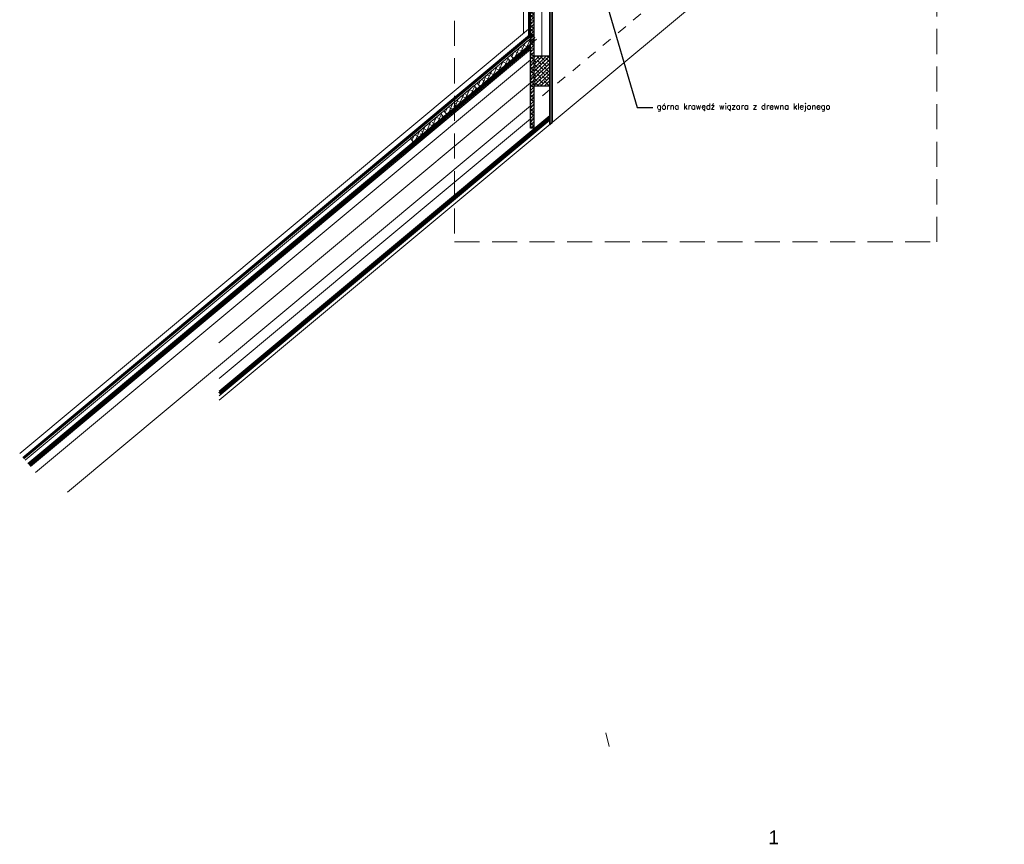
# Model space of a CAD drawing. Header units: millimetres. Extents: x -1427 to 10229, y -1578 to 5221.
# Tile 118 of 129: x 1713 to 2213, y 1951 to 2369. Entities that reach past the tile are written whole.
import ezdxf
from ezdxf import colors
from ezdxf.entities.mleader import LeaderData, LeaderLine
from ezdxf.math import Vec2, Vec3

# ---------------------------------------------------------------- set-up
doc = ezdxf.new("R2010")
doc.units = ezdxf.units.MM
for name, pattern in [('2_3', [1, 0.5, -0.5]), ('CACHE', [9.525, 6.35, -3.175]), ('CENTER', [0.6, 0.375, -0.075, 0.075, -0.075]), ('DASHED', [19.05, 12.7, -6.35])]:
    doc.linetypes.add(name, pattern=pattern)
for name, color, linetype, lineweight in [('!! 0_ Istn-widok', 1, 'Continuous', 15), ('!! 2 _linia hydroizol', 32, 'Continuous', 9), ('!! 2_ remont Ocieplenie', 4, 'ZIGZAG', 5), ('!! 2_posadzki parkiet', 91, 'Continuous', 9), ('!! 2_posadzki winyle 2', 43, 'Continuous', 9), ('.OPIS', 4, 'Continuous', 13), ('0-linia- drewno przekrój', 23, 'Continuous', 30), ('0_Sciany', 3, 'Continuous', 35), ('Ocieplenie', 4, 'ZIGZAG', 5), ('STAHL', 7, 'Continuous', 15), ('Widok', 1, 'Continuous', 15)]:
    doc.layers.add(name, color=color, linetype=linetype, lineweight=lineweight)
doc.layers.add('LEGENDE', color=7, linetype='Continuous')
doc.styles.get("Standard").update_dxf_attribs({"font": 'arial.ttf'})
doc.styles.add('TXT', font='simplex.shx')
doc.linetypes.add('BATTING', pattern='A,0.00254,-2.54,[134,ltypeshp.shx,S=2.54,R=0,X=-2.54,Y=0],-5.08,[134,ltypeshp.shx,S=2.54,R=180,X=2.54,Y=0],-2.54', length=10.16254)
doc.linetypes.add('ZIGZAG', pattern='A,0.00254,-5.08,[131,ltypeshp.shx,S=5.08,R=0,X=-5.08,Y=0],-10.16,[131,ltypeshp.shx,S=5.08,R=180,X=5.08,Y=0],-5.08', length=20.32254)

msp = doc.modelspace()

# ---------------------------------------------------------------- hatches: boundary and pattern name
at = {"layer": '!! 2_posadzki winyle 2', "ltscale": 0.5}
h = msp.add_hatch(dxfattribs=at)
h.set_pattern_fill('ANSI38', color=256, scale=0.5, angle=20)
h.set_pattern_definition([(65, (-57857.945, 188552.3614), (-1.438763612, 0.67090649), []), (155, (-57857.945, 188552.3614), (-3.548433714, -0.096950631), [3.96875, -2.38125])])
h.paths.add_polyline_path([(1975.63791, 2359.27659), (1974.23076, 2360.96429), (1962.3915, 2351.09307), (1963.79935, 2349.40453)])
h = msp.add_hatch(dxfattribs=at)
h.set_pattern_fill('ANSI38', color=256, scale=0.5, angle=20)
h.set_pattern_definition([(65, (-57874.8403, 188538.2707), (-1.438763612, 0.67090649), []), (155, (-57874.8403, 188538.2707), (-3.548433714, -0.096950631), [3.96875, -2.38125])])
h.paths.add_polyline_path([(1946.90404, 2335.31381), (1945.49618, 2337.00236), (1960.85719, 2349.8099), (1962.26425, 2348.12255)])
h = msp.add_hatch(dxfattribs=at)
h.set_pattern_fill('ANSI38', color=256, scale=0.5, angle=20)
h.set_pattern_definition([(65, (-57891.7395, 188524.1847), (-1.438763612, 0.67090649), []), (155, (-57891.7395, 188524.1847), (-3.548433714, -0.096950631), [3.96875, -2.38125])])
h.paths.add_polyline_path([(1930.00486, 2321.22773), (1928.597, 2322.91628), (1943.95801, 2335.72382), (1945.36507, 2334.03647)])
h = msp.add_hatch(dxfattribs=at)
h.set_pattern_fill('ANSI38', color=256, scale=0.5, angle=20)
h.set_pattern_definition([(65, (-57908.6348, 188510.094), (-1.438763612, 0.67090649), []), (155, (-57908.6348, 188510.094), (-3.548433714, -0.096950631), [3.96875, -2.38125])])
h.paths.add_polyline_path([(1913.10954, 2307.13702), (1911.70168, 2308.82556), (1927.06269, 2321.6331), (1928.46976, 2319.94575)])
h = msp.add_hatch()
h.set_pattern_fill('ANSI38', color=256, scale=10)
h.set_pattern_definition([(45, (1940.5032, 2635.2738), (-0.8838835, 0.8838835), []), (135, (1940.5032, 2635.2738), (-2.6516504, 0.8838835), [3.125, -1.875])])
h.paths.add_polyline_path([(1974.28557, 2314.08581), (1972.48557, 2314.08581), (1972.48557, 2506.38911), (1974.28557, 2506.38911)])
h = msp.add_hatch()
h.set_pattern_fill('AR-SAND', color=256, scale=0.25, angle=90, style=0)
h.set_pattern_definition([(127.5, (1819.30325, 2544.66848), (-0.48170594, -0.01574834), [0, -0.38, 0, -0.425, 0, -0.40625]), (97.5, (1819.30325, 2544.6685), (-0.7055365, 0.4424442), [0, -0.205, 0, -0.3425, 0, -0.13125]), (57.5, (1819.30325, 2544.36098), (-0.00141476, 0.77853547), [0, -0.125, 0, -0.45, 0, -0.5875]), (47.5, (1819.30325, 2544.361), (-0.2194189, 0.7515317), [0, -0.0625, 0, -0.295, 0, -0.3375])])
h.paths.add_polyline_path([(1983.48557, 2506.38911), (1982.28557, 2506.38911), (1982.28557, 2315.97424), (1983.48557, 2316.97491)])
h = msp.add_hatch()
h.set_pattern_fill('ANSI38', color=256, scale=10)
h.set_pattern_definition([(45, (1520.2386, 2143.1545), (-0.8838835, 0.8838835), []), (135, (1520.2386, 2143.1545), (-2.6516504, 0.8838835), [3.125, -1.875])])
h.paths.add_polyline_path([(1974.28557, 2335.56252), (1982.28557, 2335.56252), (1982.28557, 2350.56252), (1974.28557, 2350.56252)])

# ---------------------------------------------------------------- linework, layer by layer
at = {"layer": '!! 0_ Istn-widok'}
for points in [[(1983.48557, 2316.97491), (2103.48557, 2416.97201)], [(1715.08114, 2147.21846), (1973.08719, 2362.33585)], [(1715.65933, 2146.52499), (1973.66538, 2361.64238)], [(1716.22664, 2145.84457), (1974.23269, 2360.96197)], [(1717.61063, 2144.09176), (1975.64692, 2359.26577)], [(1718.8915, 2142.55574), (1972.48557, 2354.02542)], [(1721.45325, 2139.48369), (1972.48557, 2348.81716)], [(1737.69135, 2129.58732), (1972.48557, 2325.37999)], [(1814.67507, 2180.76267), (1982.28557, 2320.53147)], [(1814.67507, 2178.46984), (1982.28557, 2318.23865)], [(1814.67507, 2176.20544), (1983.48557, 2316.97491)]]:
    msp.add_lwpolyline(points, dxfattribs=at)
at = {"layer": '!! 0_ Istn-widok', "elevation": 0}
msp.add_lwpolyline([(1713.48036, 2149.13898), (1971.48612, 2364.25613)], dxfattribs=at)
at = {"layer": '!! 0_ Istn-widok', "linetype": 'CENTER', "lineweight": 35, "const_width": 1}
msp.add_lwpolyline([(1715.33914, 2146.90902), (1973.34519, 2362.02641)], dxfattribs=at)
at = {"layer": '!! 2 _linia hydroizol', "linetype": 'CACHE', "ltscale": 0.5, "const_width": 1.5}
msp.add_lwpolyline([(1718.25107, 2143.32375), (1972.48557, 2355.32749)], dxfattribs=at)
at = {"layer": '!! 2 _linia hydroizol', "linetype": 'CACHE', "ltscale": 0.3, "const_width": 1.5}
msp.add_lwpolyline([(1814.67507, 2179.61625), (1982.28557, 2319.38506)], dxfattribs=at)
at = {"layer": '!! 2_ remont Ocieplenie', "linetype": 'BATTING', "ltscale": 0.75}
msp.add_lwpolyline([(1814.45325, 2205.31693), (1972.48557, 2337.09858)], dxfattribs=at)
at = {"layer": '!! 2_ remont Ocieplenie', "linetype": 'BATTING', "ltscale": 0.45}
msp.add_lwpolyline([(1814.67507, 2187.27299), (1972.48557, 2318.86967)], dxfattribs=at)
at = {"layer": '!! 2_posadzki parkiet'}
msp.add_lwpolyline([(1975.63791, 2359.27659), (1963.79935, 2349.40453), (1962.3915, 2351.09307), (1974.23076, 2360.96429)], dxfattribs=at)
for points in [[(1946.90404, 2335.31381), (1945.49618, 2337.00236), (1960.85719, 2349.8099), (1962.26425, 2348.12255)], [(1930.00486, 2321.22773), (1928.597, 2322.91628), (1943.95801, 2335.72382), (1945.36507, 2334.03647)], [(1913.10954, 2307.13702), (1911.70168, 2308.82556), (1927.06269, 2321.6331), (1928.46976, 2319.94575)]]:
    msp.add_lwpolyline(points, close=True, dxfattribs=at)
at = {"layer": '.OPIS', "linetype": 'DASHED'}
msp.add_lwpolyline([(1933.98206, 2256.44791), (2178.58636, 2256.44791), (2178.58636, 2616.2389), (1933.98206, 2616.2389)], close=True, dxfattribs=at)
msp.add_lwpolyline([(1974.28557, 2314.08581), (1972.48557, 2314.08581), (1972.48557, 2506.38911), (1974.28557, 2506.38911)], close=True)
at = {"layer": '0-linia- drewno przekrój'}
msp.add_lwpolyline([(1974.28557, 2335.56252), (1982.28557, 2335.56252), (1982.28557, 2350.56252), (1974.28557, 2350.56252)], close=True, dxfattribs=at)
at = {"layer": '0_Sciany'}
msp.add_lwpolyline([(1983.48557, 2506.38911), (1982.28557, 2506.38911), (1982.28557, 2315.97424), (1983.48557, 2316.97491)], close=True, dxfattribs=at)
at = {"layer": 'Ocieplenie', "linetype": 'BATTING', "ltscale": 0.4}
msp.add_lwpolyline([(1978.28557, 2350.56252), (1978.28557, 2491.38911)], dxfattribs=at)
at = {"layer": 'STAHL'}
msp.add_line((2010.69386, 2007.61478), (2012.46038, 2000.60161), dxfattribs=at)
at = {"layer": 'Widok', "linetype": '2_3', "ltscale": 10}
msp.add_lwpolyline([(2212.8478, 2525.74601), (1976.22035, 2328.49439)], dxfattribs=at)
at = {"layer": 'Widok'}
for points in [[(1968.98539, 2362.1711), (1968.98539, 2397.52262)], [(1971.48557, 2359.76227), (1971.48557, 2397.52262)], [(1972.48557, 2359.76227), (1972.48557, 2397.52262)]]:
    msp.add_lwpolyline(points, dxfattribs=at)
at = {"layer": 'Widok', "linetype": '2_3', "ltscale": 10, "const_width": 1}
msp.add_lwpolyline([(1971.98557, 2360.03806), (1971.98557, 2397.52262)], dxfattribs=at)

# ---------------------------------------------------------------- texts
at = {"layer": 'LEGENDE', "insert": (2093.16457, 1958.0727), "char_height": 7, "width": 9.8467545, "attachment_point": 1}
msp.add_mtext('1', dxfattribs=at)

# ---------------------------------------------------------------- leaders
ml = msp.add_multileader_mtext('Standard')
ml.set_content('górna krawędź wiązara z drewna klejonego', color=256, style='TXT')
ml.set_leader_properties()
ml.build(insert=Vec2(0, 0))
ml.multileader.update_dxf_attribs({"text_left_attachment_type": 2, "text_right_attachment_type": 2})
ctx = ml.context
ctx.base_point, ctx.char_height, ctx.plane_origin = Vec3(2034.57639, 2324.66072), 3, Vec3(2009.4352, 2288.00562)
ctx.left_attachment, ctx.right_attachment = 2, 2
notes = []
notes.append((ctx, [(0, (1, 1, 0), (2026.57639, 2324.66072), (1, 0), 8, [(0, [(2005.97533, 2394.67023)], 0, [])])]))
ctx.mtext.insert, ctx.mtext.flow_direction = Vec3(2036.57639, 2326.66072), 5
for ctx, leaders in notes:
    for number, flags, end, landing, length, lines in leaders:
        leader = LeaderData()
        leader.index, (leader.has_last_leader_line, leader.has_dogleg_vector, leader.attachment_direction) = number, flags
        leader.last_leader_point, leader.dogleg_vector, leader.dogleg_length = Vec3(end), Vec3(landing), length
        for number, points, colour, breaks in lines:
            line = LeaderLine()
            line.index, line.vertices, line.color, line.breaks = number, Vec3.list(points), colors.encode_raw_color(colour), breaks
            leader.lines.append(line)
        ctx.leaders.append(leader)

doc.saveas('drawing.dxf')
